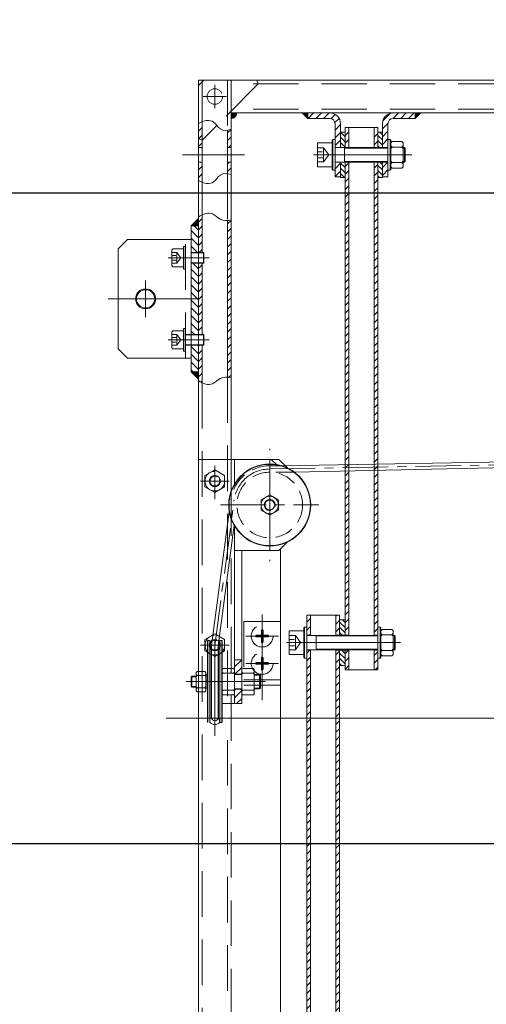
# Model space of a CAD drawing. Header units: centimetres. Extents: x -149939 to 48626, y -46000 to 152985.
# Tile 253 of 256: x 7089 to 7340, y 45243 to 45772. Entities that reach past the tile are written whole.
import ezdxf

# ---------------------------------------------------------------- set-up
doc = ezdxf.new("R2010")
doc.units = ezdxf.units.CM
doc.header["$LTSCALE"] = 50
doc.header["$PDMODE"] = 35
doc.header["$PDSIZE"] = 0.1
for name, pattern in [('CENTER', [2, 1.25, -0.25, 0.25, -0.25]), ('DASHED', [0.75, 0.5, -0.25]), ('Kondygnacja  -0_5$0$HIDDEN', [9.525, 6.35, -3.175]), ('Kondygnacja  -0_5$0$HIDDEN2', [4.7625, 3.175, -1.5875])]:
    doc.linetypes.add(name, pattern=pattern)
doc.layers.get('0').update_dxf_attribs({"color": 8})
doc.layers.get('DEFPOINTS').update_dxf_attribs({"color": 8})
for name, color, linetype, lineweight in [('Kondygnacja  -0_5$0$ARCH_INFO_WYMIARY', 8, 'Continuous', 9), ('kreskowanie', 8, 'Continuous', 13), ('osie', 8, 'CENTER', 13), ('przerwa', 8, 'DASHED', 13), ('RYSUNKOWE_NIEDRUK', 8, 'Continuous', 9), ('SYSTEMY AV', 8, 'Continuous', 13), ('wymiar', 8, 'Continuous', 13)]:
    doc.layers.add(name, color=color, linetype=linetype, lineweight=lineweight)
doc.layers.add('Kondygnacja  -0_5$0$ARCH_KONSTR_POWYŻEJ RZUTU', color=8, linetype='Kondygnacja  -0_5$0$HIDDEN')
doc.layers.add('Kondygnacja  -0_5$0$ARCH_KONSTR_POWYŻEJ RZUTU_IST', color=8, linetype='Kondygnacja  -0_5$0$HIDDEN2')
doc.styles.add('Kondygnacja  -0_5$0$Romans', font='Romans.shx', dxfattribs={"width": 0.7})
doc.dimstyles.new('Kondygnacja  -0_5$0$Wymiary 1-100', dxfattribs={"dimtxt": 12, "dimasz": 10, "dimexe": 5, "dimexo": 0, "dimgap": 4, "dimtad": 1, "dimrnd": 0.5, "dimzin": 12, "dimdsep": 46, "dimtxsty": 'Kondygnacja  -0_5$0$Romans', "dimblk": 'Kondygnacja  -0_5$0$_Oblique', "dimcen": 10, "dimdle": 10, "dimclrt": 55, "dimazin": 0, "dimtfac": 1, "dimtmove": 1, "dimatfit": 3, "dimfxl": 8, "dimfxlon": 1, "dimtolj": 1, "dimtzin": 0, "dimarcsym": 0})
pattern_1 = [(45, (-65982.465, 26636.8553), (-2.12132034, 2.12132034), [])]
pattern_2 = [(135, (-65982.465, 26636.8553), (-1.41421356, -1.41421356), [])]

# ---------------------------------------------------------------- blocks, each defined once
blk = doc.blocks.new('Kondygnacja  -0_5$0$konstrukcja istniejąca -0.5')
at = {"layer": 'Kondygnacja  -0_5$0$ARCH_KONSTR_POWYŻEJ RZUTU_IST', "ltscale": 10}
blk.add_lwpolyline([(12338.004, 9067.895), (13382.004, 9067.895), (13382.004, 9032.895), (12338.004, 9032.895)], dxfattribs=at)
blk = doc.blocks.new('Kondygnacja  -0_5$0$_Oblique')
at = {"color": 0, "linetype": 'ByBlock', "lineweight": -2}
blk.add_line((-0.5, -0.5), (0.5, 0.5), dxfattribs=at)
blk = doc.blocks.new('*D212')
at = {"layer": 'DEFPOINTS', "color": 0}
for p in [(-30586.3, 81900), (-30681.11, 12489.5), (9064, 12489.5)]:
    blk.add_point(p, dxfattribs=at)
at = {"layer": 'Kondygnacja  -0_5$0$ARCH_INFO_WYMIARY', "color": 0, "lineweight": -2}
for p, q in [((-30681.11, 81910), (-30681.11, 12479.5)), ((-30673.11, 81900), (-30686.11, 81900)), ((-30673.11, 12489.5), (-30686.11, 12489.5))]:
    blk.add_line(p, q, dxfattribs=at)
at = {"layer": 'Kondygnacja  -0_5$0$ARCH_INFO_WYMIARY', "color": 0, "linetype": 'ByBlock', "lineweight": -2, "xscale": 10, "yscale": 10, "zscale": 10}
for p, rotation in [((-30681.11, 81900), 90), ((-30681.11, 12489.5), 270)]:
    blk.add_blockref('Kondygnacja  -0_5$0$_Oblique', p, dxfattribs=dict(at, rotation=rotation))
at = {"layer": 'Kondygnacja  -0_5$0$ARCH_INFO_WYMIARY', "color": 55, "insert": (-30691.11, 47194.75), "char_height": 12, "attachment_point": 5, "rotation": 90, "style": 'Kondygnacja  -0_5$0$Romans'}
blk.add_mtext('\\A1;69410.5', dxfattribs=at)
blk = doc.blocks.new('A$C543B0F01')
for p, q in [((-280, -3), (-277, 0)), ((280, -3), (277, 0)), ((-247.12, -2.12), (-269.87, -24.87)), ((-247.12, -2.12), (-248, 0)), ((247.12, -2.12), (248, 0)), ((247.12, -2.12), (269.87, -24.87))]:
    blk.add_line(p, q)
for centre in [(-271, -9), (271, -9)]:
    blk.add_circle(centre, 4.25)
at = {"layer": 'osie'}
for p, q in [((-271, -2.67), (-271, -15.33)), ((271, -2.67), (271, -15.33)), ((-264.67, -9), (-277.33, -9)), ((264.67, -9), (277.33, -9))]:
    blk.add_line(p, q, dxfattribs=at)
blk = doc.blocks.new('A$C6D6C0491')
for p, q in [((-1.28, 8.5), (-1.6, 8.17)), ((-1.6, 8.17), (-1.6, -8.17)), ((-1.28, 8.5), (0, 8.5)), ((-1.28, 8.5), (-1.28, -8.5)), ((0, 8.5), (0, -8.5)), ((-1.6, -8.17), (-1.28, -8.5)), ((-1.28, -8.5), (0, -8.5))]:
    blk.add_line(p, q)
blk = doc.blocks.new('A$C77F42905')
for p, q in [((0, 6.53), (0.7, 7.23)), ((0, -6.53), (0, 6.53)), ((0.7, 7.23), (6.12, 7.23)), ((6.12, 7.23), (6.82, 6.53)), ((6.82, -6.53), (6.82, 6.53)), ((0.7, 4.23), (0, 4.93)), ((0.7, 4.23), (0, 3.53)), ((6.12, 4.23), (0.7, 4.23)), ((6.12, 4.23), (6.82, 4.93)), ((6.12, 4.23), (6.82, 3.53)), ((0, -3.53), (0.7, -4.23)), ((0.7, -4.23), (0, -4.93)), ((6.12, -4.23), (0.7, -4.23)), ((6.12, -4.23), (6.82, -3.53)), ((6.12, -4.23), (6.82, -4.93)), ((0, -6.53), (0.7, -7.23)), ((0.7, -7.23), (6.12, -7.23)), ((6.12, -7.23), (6.82, -6.53))]:
    blk.add_line(p, q)
blk = doc.blocks.new('A$C0C852885')
for p, q in [((-61.3, 6.5), (-61.3, -6.5)), ((-61.3, 6.5), (-53.17, 6.5)), ((-53.17, 6.5), (-53.17, -6.5)), ((-51.57, 4), (-12.57, 4)), ((-46.41, 4), (-46.41, -4)), ((-4.15, 4), (-3.5, 4)), ((-3.5, 4), (-3.17, 3.67)), ((-3.5, 4), (-3.5, -4)), ((-3.17, 3.67), (-3.17, -3.67)), ((-51.57, -4), (-12.57, -4)), ((-4.15, -4), (-3.5, -4)), ((-3.17, -3.67), (-3.5, -4)), ((-61.3, -6.5), (-53.17, -6.5))]:
    blk.add_line(p, q)
at = {"layer": 'przerwa'}
for p, q in [((-61.3, 3.86), (-57.85, 3.86)), ((-61.3, 1.71), (-58.49, 1.71)), ((-57.85, 3.86), (-55.01, 0)), ((-57.85, 3.86), (-57.85, -3.86)), ((-57.85, -3.86), (-55.01, 0)), ((-61.3, -1.71), (-58.33, -1.71)), ((-61.3, -3.86), (-57.85, -3.86))]:
    blk.add_line(p, q, dxfattribs=at)
at = {"layer": 'wymiar'}
for p, q in [((-46.41, 3.67), (-12.57, 3.67)), ((-4.15, 3.67), (-3.17, 3.67)), ((-46.41, -3.67), (-12.57, -3.67)), ((-4.15, -3.67), (-3.17, -3.67))]:
    blk.add_line(p, q, dxfattribs=at)
for name, p in [('A$C6D6C0491', (-51.57, 0)), ('A$C77F42905', (-10.97, 0))]:
    blk.add_blockref(name, p)
at = {"xscale": -1}
blk.add_blockref('A$C6D6C0491', (-12.57, 0), dxfattribs=at)
blk = doc.blocks.new('A$C5BD82F8C')
for p, q in [((-9.72, 6.5), (-9.72, -6.5)), ((-9.72, 6.5), (-1.6, 6.5)), ((-1.6, 6.5), (-1.6, -6.5)), ((0, 4), (29, 4)), ((5.16, 4), (5.16, -4)), ((37.42, 4), (38.08, 4)), ((38.08, 4), (38.4, 3.67)), ((38.08, 4), (38.08, -4)), ((38.4, 3.67), (38.4, -3.67)), ((0, -4), (29, -4)), ((37.42, -4), (38.08, -4)), ((38.4, -3.67), (38.08, -4)), ((-9.72, -6.5), (-1.6, -6.5))]:
    blk.add_line(p, q)
at = {"layer": 'przerwa'}
for p, q in [((-9.72, 3.86), (-6.28, 3.86)), ((-9.72, 1.71), (-6.92, 1.71)), ((-6.28, 3.86), (-3.44, 0)), ((-6.28, 3.86), (-6.28, -3.86)), ((-6.28, -3.86), (-3.44, 0)), ((-9.72, -1.71), (-6.76, -1.71)), ((-9.72, -3.86), (-6.28, -3.86))]:
    blk.add_line(p, q, dxfattribs=at)
at = {"layer": 'wymiar'}
for p, q in [((5.16, 3.67), (29, 3.67)), ((37.42, 3.67), (38.4, 3.67)), ((5.16, -3.67), (29, -3.67)), ((37.42, -3.67), (38.4, -3.67))]:
    blk.add_line(p, q, dxfattribs=at)
for name, p in [('A$C6D6C0491', (0, 0)), ('A$C77F42905', (30.6, 0))]:
    blk.add_blockref(name, p)
at = {"xscale": -1}
blk.add_blockref('A$C6D6C0491', (29, 0), dxfattribs=at)
blk = doc.blocks.new('A$C45FE2F59')
h = blk.add_hatch()
h.set_pattern_fill('_USER', color=256, scale=0.1, angle=45, style=0, pattern_type=0)
h.set_pattern_definition([(45, (-67949.22685, 26153.96624), (-0.07071067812, 0.07071067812), [])])
h.paths.add_polyline_path([(-262, 682), (-262, 679, 0.414214), (-259, 682)])
h = blk.add_hatch()
h.set_pattern_fill('_USER', color=256, scale=0.1, angle=45, style=0, pattern_type=0)
h.set_pattern_definition([(45, (-70792.72069, 25632.46992), (-0.07071067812, 0.07071067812), [])])
h.paths.add_polyline_path([(-220, 682), (-223, 682), (-220, 679)])
h = blk.add_hatch()
h.set_pattern_fill('_USER', color=256, scale=0.1, angle=45, style=0, pattern_type=0)
h.set_pattern_definition([(135, (70411.72069, 25632.46992), (0.07071067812, 0.07071067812), [])])
h.paths.add_polyline_path([(-161, 682), (-158, 682), (-161, 679)])
h = blk.add_hatch()
h.set_pattern_fill('_USER', color=256, scale=0.1, angle=45, style=0, pattern_type=0)
h.set_pattern_definition([(135, (67949.22685, 26153.96624), (0.07071067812, 0.07071067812), [])])
h.paths.add_polyline_path([(-280, 624), (-280, 620), (-284, 620)])
h = blk.add_hatch()
h.set_pattern_fill('_USER', color=256, scale=0.1, angle=45, style=0, pattern_type=0)
h.set_pattern_definition([(225, (67949.22685, -24993.96624), (0.07071067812, -0.07071067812), [])])
h.paths.add_polyline_path([(-280, 536), (-280, 540), (-284, 540)])
at = {"layer": 'kreskowanie'}
h = blk.add_hatch(dxfattribs=at)
h.set_pattern_fill('_USER', color=256, scale=3, angle=225, style=0, pattern_type=0)
h.set_pattern_definition([(225, (66996.0865, -24031.6106), (2.12132034, -2.12132034), [])])
h.paths.add_polyline_path([(-205, 647), (-202, 647), (-202, 654.9), (-205, 654.9)])
h.paths.add_polyline_path([(-202, 676, 0.414214), (-208, 682), (-220, 682), (-220, 679), (-208, 679, -0.414214), (-205, 676), (-205, 663.1), (-202, 663.1)])
h = blk.add_hatch(dxfattribs=at)
h.set_pattern_fill('_USER', color=256, scale=3, angle=45, style=0, pattern_type=0)
h.set_pattern_definition(pattern_1)
h.paths.add_polyline_path([(-176, 654.9), (-179, 654.9), (-179, 647), (-176, 647)])
h.paths.add_polyline_path([(-179, 663.1), (-176, 663.1), (-176, 676, -0.414214), (-173, 679), (-161, 679), (-161, 682), (-173, 682, 0.414214), (-179, 676)])
h = blk.add_hatch(dxfattribs=at)
h.set_pattern_fill('_USER', color=256, scale=3, angle=45, style=0, pattern_type=0)
h.set_pattern_definition([(45, (-66539.752, 26153.9662), (-2.12132034, 2.12132034), [])])
edge = h.paths.add_edge_path()
edge.add_spline(control_points=[(-262, 672.99), (-262.69, 672.75), (-263.35, 672.57), (-264, 672.46)], knot_values=[5.688482, 5.688482, 5.688482, 5.688482, 7.714268, 7.714268, 7.714268, 7.714268], degree=3, periodic=0)
edge.add_line((-264, 672.46), (-264, 663.1))
edge.add_line((-264, 663.1), (-262, 663.1))
edge.add_line((-262, 663.1), (-262, 672.99))
edge = h.paths.add_edge_path()
edge.add_spline(control_points=[(-278, 677.13), (-278.65, 676.89), (-279.32, 676.59), (-280, 676.26)], knot_values=[24.6001, 24.6001, 24.6001, 24.6001, 26.538829, 26.538829, 26.538829, 26.538829], degree=3, periodic=0)
edge.add_line((-280, 676.26), (-280, 663.1))
edge.add_line((-280, 663.1), (-278, 663.1))
edge.add_line((-278, 663.1), (-278, 677.13))
edge = h.paths.add_edge_path()
edge.add_line((-278, 654.9), (-280, 654.9))
edge.add_line((-280, 654.9), (-280, 644.85))
edge.add_spline(control_points=[(-280, 644.85), (-279.32, 644.51), (-278.65, 644.22), (-278, 643.97)], knot_values=[24.6001, 24.6001, 24.6001, 24.6001, 26.538829, 26.538829, 26.538829, 26.538829], degree=3, periodic=0)
edge.add_line((-278, 643.97), (-278, 654.9))
edge = h.paths.add_edge_path()
edge.add_line((-262, 654.9), (-264, 654.9))
edge.add_line((-264, 654.9), (-264, 648.64))
edge.add_spline(control_points=[(-264, 648.64), (-263.35, 648.54), (-262.69, 648.36), (-262, 648.12)], knot_values=[5.688482, 5.688482, 5.688482, 5.688482, 7.714268, 7.714268, 7.714268, 7.714268], degree=3, periodic=0)
edge.add_line((-262, 648.12), (-262, 654.9))
h = blk.add_hatch(dxfattribs=at)
h.set_pattern_fill('_USER', color=256, scale=3, angle=45, style=0, pattern_type=0)
h.set_pattern_definition(pattern_1)
h.paths.add_polyline_path([(-202.5, 117.5), (-204.5, 117.5), (-204.5, 108.6), (-202.5, 108.6)])
h.paths.add_polyline_path([(-218.5, 117.5), (-220.5, 117.5), (-220.5, 108.6), (-218.5, 108.6)])
h.paths.add_polyline_path([(-202.5, 350), (-204.5, 350), (-204.5, 129.7), (-202.5, 129.7), (-202.5, 134.6)])
h.paths.add_polyline_path([(-218.5, 350), (-220.5, 350), (-220.5, 134.6), (-220.5, 129.7), (-218.5, 129.7)])
h.paths.add_polyline_path([(-202.5, 387.3), (-204.5, 387.3), (-204.5, 350), (-202.5, 350)])
h.paths.add_polyline_path([(-218.5, 387.3), (-220.5, 387.3), (-220.5, 350), (-218.5, 350)])
h.paths.add_polyline_path([(-202.5, 403.9), (-202.5, 406.4), (-204.5, 406.4), (-204.5, 395.5), (-202.5, 395.5)])
h.paths.add_polyline_path([(-218.5, 406.4), (-220.5, 406.4), (-220.5, 395.5), (-218.5, 395.5)])
h.paths.add_polyline_path([(-181.5, 387.3), (-183.5, 387.3), (-183.5, 376.4), (-181.5, 376.4)])
h.paths.add_polyline_path([(-197.5, 387.3), (-199.5, 387.3), (-199.5, 376.4), (-197.5, 376.4)])
h.paths.add_polyline_path([(-181.5, 654.9), (-183.5, 654.9), (-183.5, 395.5), (-181.5, 395.5)])
h.paths.add_polyline_path([(-197.5, 654.9), (-199.5, 654.9), (-199.5, 395.5), (-197.5, 395.5)])
h.paths.add_polyline_path([(-181.5, 672), (-183.5, 672), (-183.5, 663.1), (-181.5, 663.1)])
h.paths.add_polyline_path([(-197.5, 672), (-199.5, 672), (-199.5, 663.1), (-197.5, 663.1)])
h = blk.add_hatch(dxfattribs=at)
h.set_pattern_fill('_USER', color=256, scale=2, angle=135, style=0, pattern_type=0)
h.set_pattern_definition(pattern_2)
h.paths.add_polyline_path([(-199.5, 670), (-199.5, 671.5), (-202, 671.5), (-202, 663.1), (-199.5, 663.1)])
h = blk.add_hatch(dxfattribs=at)
h.set_pattern_fill('_USER', color=256, scale=2, angle=45, style=0, pattern_type=0)
h.set_pattern_definition([(135, (66539.7521, 25205.522), (1.41421356, 1.41421356), [])])
h.paths.add_polyline_path([(-181.5, 670), (-181.5, 671.5), (-179, 671.5), (-179, 663.1), (-181.5, 663.1)])
h = blk.add_hatch(dxfattribs=at)
h.set_pattern_fill('_USER', color=256, scale=2, angle=135, style=0, pattern_type=0)
h.set_pattern_definition(pattern_2)
h.paths.add_polyline_path([(-199.5, 653.5), (-199.5, 655), (-202, 655), (-202, 646.6), (-199.5, 646.6)])
h = blk.add_hatch(dxfattribs=at)
h.set_pattern_fill('_USER', color=256, scale=2, angle=45, style=0, pattern_type=0)
h.set_pattern_definition([(135, (66539.7521, 25189.022), (1.41421356, 1.41421356), [])])
h.paths.add_polyline_path([(-181.5, 653.5), (-181.5, 655), (-179, 655), (-179, 646.6), (-181.5, 646.6)])
h = blk.add_hatch(dxfattribs=at)
h.set_pattern_fill('_USER', color=256, scale=3, angle=45, style=0, pattern_type=0)
h.set_pattern_definition([(45, (-67949.227, 26153.9662), (-2.12132034, 2.12132034), [])])
edge = h.paths.add_edge_path()
edge.add_spline(control_points=[(-278, 626.04), (-278.66, 625.73), (-279.33, 625.36), (-280, 624.95)], knot_values=[3.563237, 3.563237, 3.563237, 3.563237, 5.623103, 5.623103, 5.623103, 5.623103], degree=3, periodic=0)
edge.add_line((-280, 624.95), (-280, 605.5))
edge.add_line((-280, 605.5), (-278, 605.5))
edge.add_line((-278, 605.5), (-278, 626.04))
h.paths.add_polyline_path([(-280, 560.5), (-278, 560.5), (-278, 599.5), (-280, 599.5)])
edge = h.paths.add_edge_path()
edge.add_line((-278, 554.5), (-280, 554.5))
edge.add_line((-280, 554.5), (-280, 535.05))
edge.add_spline(control_points=[(-280, 535.05), (-279.33, 534.64), (-278.66, 534.27), (-278, 533.96)], knot_values=[3.563237, 3.563237, 3.563237, 3.563237, 5.623103, 5.623103, 5.623103, 5.623103], degree=3, periodic=0)
edge.add_line((-278, 533.96), (-278, 554.5))
edge = h.paths.add_edge_path()
edge.add_spline(control_points=[(-262, 623.35), (-262.68, 623.16), (-263.35, 623.02), (-264, 622.95)], knot_values=[21.480294, 21.480294, 21.480294, 21.480294, 23.511433, 23.511433, 23.511433, 23.511433], degree=3, periodic=0)
edge.add_line((-264, 622.95), (-264, 537.05))
edge.add_spline(control_points=[(-264, 537.05), (-263.35, 536.98), (-262.68, 536.84), (-262, 536.65)], knot_values=[21.480294, 21.480294, 21.480294, 21.480294, 23.511433, 23.511433, 23.511433, 23.511433], degree=3, periodic=0)
edge.add_line((-262, 536.65), (-262, 623.35))
h = blk.add_hatch(dxfattribs=at)
h.set_pattern_fill('_USER', color=256, scale=3, angle=135, style=0, pattern_type=0)
h.set_pattern_definition([(135, (-67949.227, 26153.9662), (-2.12132034, -2.12132034), [])])
h.paths.add_polyline_path([(-284, 605.5), (-280, 605.5), (-280, 620), (-284, 620)])
h.paths.add_polyline_path([(-280, 599.5), (-284, 599.5), (-284, 560.5), (-280, 560.5)])
h.paths.add_polyline_path([(-280, 554.5), (-284, 554.5), (-284, 540), (-280, 540)])
h = blk.add_hatch(dxfattribs=at)
h.set_pattern_fill('_USER', color=256, scale=2, angle=45, style=0, pattern_type=0)
h.set_pattern_definition([(315, (-69820.5025, -24182.243), (-1.41421356, -1.41421356), [])])
h.paths.add_polyline_path([(-202.5, 387.3), (-199.5, 387.3), (-199.5, 378.9), (-202.5, 378.9)])
h.paths.add_polyline_path([(-199.5, 395.5), (-202.5, 395.5), (-202.5, 403.9), (-199.5, 403.9)])
h = blk.add_hatch(dxfattribs=at)
h.set_pattern_fill('_USER', color=256, scale=3, angle=225, style=0, pattern_type=0)
h.set_pattern_definition([(45, (-63556.9592, 26756.8047), (-2.12132034, 2.12132034), [])])
h.paths.add_polyline_path([(-256.18, 365.35), (-256.68, 365.85), (-259.68, 365.85), (-260.18, 365.36), (-260.18, 358), (-256.18, 358)])
h.paths.add_polyline_path([(-256.18, 382), (-260.18, 382), (-260.18, 374.64), (-259.68, 374.15), (-256.68, 374.15), (-256.18, 374.65)])
for p, q in [((0, 700), (-280, 700)), ((0, 700), (-280, 700)), ((-280, 700), (-280, 605.5)), ((-262, 700), (-262, 470)), ((0, 682), (-262, 682)), ((-220, 679), (-223, 682)), ((-220, 682), (-220, 679)), ((-161, 682), (-161, 679)), ((-161, 679), (-158, 682)), ((-278, 677.13), (-278, 643.97)), ((-208, 679), (-220, 679)), ((-205, 647), (-205, 676)), ((-202, 663), (-202, 676)), ((-179, 663), (-179, 676)), ((-176, 647), (-176, 676)), ((-173, 679), (-161, 679)), ((-264, 672.46), (-264, 648.64)), ((-202, 671.5), (-199.5, 671.5)), ((-199.5, 674), (-181.5, 674)), ((-199.5, 674), (-199.5, 663)), ((-197.5, 663), (-197.5, 674)), ((-183.5, 663), (-183.5, 674)), ((-181.5, 674), (-181.5, 663)), ((-179, 671.5), (-181.5, 671.5)), ((-280, 663.1), (-278, 663.1)), ((-264, 663.1), (-262, 663.1)), ((-202, 663.1), (-205, 663.1)), ((-205, 663), (-205, 655)), ((-199.5, 663.1), (-197.5, 663.1)), ((-181.5, 663.1), (-183.5, 663.1)), ((-179, 663.1), (-176, 663.1)), ((-176, 663), (-176, 655)), ((-280, 654.9), (-278, 654.9)), ((-264, 654.9), (-262, 654.9)), ((-202, 654.9), (-205, 654.9)), ((-202, 647), (-202, 655)), ((-199.5, 655), (-199.5, 395.4)), ((-197.5, 654.9), (-199.5, 654.9)), ((-197.5, 395.4), (-197.5, 655)), ((-183.5, 395.4), (-183.5, 655)), ((-183.5, 654.9), (-181.5, 654.9)), ((-181.5, 655), (-181.5, 391.4)), ((-179, 647), (-179, 655)), ((-179, 654.9), (-176, 654.9)), ((-202, 647), (-205, 647)), ((-202, 646.5), (-202, 647)), ((-202, 646.5), (-199.5, 646.5)), ((-179, 646.5), (-181.5, 646.5)), ((-179, 647), (-176, 647)), ((-179, 646.5), (-179, 647)), ((-284, 620), (-280, 624)), ((-278, 626.04), (-278, 605.5)), ((-264, 537.05), (-264, 622.95)), ((-280, 620), (-284, 620)), ((-284, 620), (-284, 540)), ((-324, 607.5), (-319, 612.5)), ((-324, 607.5), (-319, 612.5)), ((-284, 612.5), (-319, 612.5)), ((-284, 612.5), (-319, 612.5)), ((-284, 547.5), (-284, 612.5)), ((-324, 552.5), (-324, 607.5)), ((-324, 552.5), (-324, 607.5)), ((-277, 605.2), (-277.3, 605.5)), ((-277.3, 605.5), (-277.3, 599.5)), ((-277, 605.2), (-277, 599.8)), ((-277, 599.8), (-277.3, 599.5)), ((-280, 599.5), (-280, 560.5)), ((-278, 599.5), (-278, 560.5)), ((-277, 560.2), (-277.3, 560.5)), ((-277.3, 554.5), (-277.3, 560.5)), ((-277, 554.8), (-277, 560.2)), ((-324, 552.5), (-319, 547.5)), ((-324, 552.5), (-319, 547.5)), ((-280, 554.5), (-280, 350)), ((-278, 554.5), (-278, 533.96)), ((-277, 554.8), (-277.3, 554.5)), ((-284, 547.5), (-319, 547.5)), ((-284, 547.5), (-319, 547.5)), ((-280, 540), (-284, 540)), ((-284, 540), (-280, 536)), ((-255.31, 491.91), (-280, 491.91)), ((-280, 491.91), (-235.85, 491.91)), ((-255.31, 491.91), (-240, 491.91)), ((-240, 491.91), (-237.2, 489.11)), ((-231.15, 487.21), (-235.85, 491.91)), ((-272.75, 389.86), (-263.04, 463.16)), ((-269.25, 389.63), (-260.47, 455.89)), ((-260.18, 358), (-260.18, 455.38)), ((-235.85, 441.91), (-231.15, 446.61)), ((-260.18, 441.91), (-235.85, 441.91)), ((-256.18, 358), (-256.18, 441.91)), ((-235, 442.76), (-235, 132.6)), ((-202.5, 406.4), (-220.5, 406.4)), ((-220.5, 406.4), (-220.5, 395.4)), ((-218.5, 395.4), (-218.5, 406.4)), ((-204.5, 395.4), (-204.5, 406.4)), ((-202.5, 403.9), (-202.5, 406.4)), ((-202.5, 403.9), (-199.5, 403.9)), ((-202.5, 403.9), (-202.5, 395.4)), ((-199.5, 403.9), (-199.5, 395.4)), ((-220.5, 395.5), (-218.5, 395.5)), ((-220.5, 387.4), (-220.5, 395.4)), ((-204.5, 395.5), (-202.5, 395.5)), ((-202.5, 395.5), (-199.5, 395.5)), ((-199.5, 395.5), (-197.5, 395.5)), ((-181.5, 395.5), (-183.5, 395.5)), ((-181.5, 387.4), (-181.5, 395.4)), ((-275, 392.3), (-274.8, 392.5)), ((-275, 392.3), (-275, 370)), ((-274.8, 392.5), (-273.74, 392.5)), ((-274.8, 347.5), (-274.8, 392.5)), ((-272.93, 389.48), (-273.74, 392.5)), ((-273.74, 347.5), (-273.74, 392.5)), ((-272.93, 389.48), (-272.93, 350.52)), ((-272.75, 389.86), (-272.75, 350.25)), ((-269.25, 389.63), (-269.25, 350.25)), ((-269.07, 389.48), (-268.26, 392.5)), ((-269.07, 389.48), (-269.07, 350.52)), ((-268.26, 392.5), (-267.2, 392.5)), ((-268.26, 347.5), (-268.26, 392.5)), ((-267.2, 392.5), (-267, 392.3)), ((-267.2, 347.5), (-267.2, 392.5)), ((-267, 392.3), (-267, 347.7)), ((-181.5, 376.4), (-181.5, 391.4)), ((-220.5, 134.6), (-220.5, 387.4)), ((-220.5, 387.3), (-218.5, 387.3)), ((-218.5, 387.4), (-218.5, 129.6)), ((-204.5, 387.4), (-204.5, 129.6)), ((-204.5, 387.3), (-202.5, 387.3)), ((-202.5, 134.6), (-202.5, 387.4)), ((-202.5, 378.9), (-202.5, 387.4)), ((-202.5, 387.3), (-199.5, 387.3)), ((-199.5, 376.4), (-199.5, 387.4)), ((-199.5, 378.9), (-199.5, 387.3)), ((-199.5, 387.3), (-197.5, 387.3)), ((-197.5, 387.4), (-197.5, 376.4)), ((-183.5, 387.4), (-183.5, 376.4)), ((-181.5, 387.3), (-183.5, 387.3)), ((-256.18, 382), (-260.18, 382)), ((-202.5, 378.9), (-199.5, 378.9)), ((-284, 372.7), (-283.7, 373)), ((-284, 372.7), (-284, 367.3)), ((-281.21, 373), (-283.7, 373)), ((-283.7, 373), (-283.7, 367)), ((-281.21, 375.02), (-280.71, 375.52)), ((-281.21, 375.02), (-281.21, 364.98)), ((-281.21, 373.92), (-280.71, 373.42)), ((-281.21, 372.92), (-280.71, 373.42)), ((-280.71, 375.52), (-276.5, 375.52)), ((-276.5, 373.42), (-280.71, 373.42)), ((-276.5, 375.52), (-276, 375.02)), ((-276.5, 373.42), (-276, 373.92)), ((-276.5, 373.42), (-276, 372.92)), ((-276, 375.02), (-276, 364.98)), ((-276, 373.7), (-275.7, 374)), ((-275, 374), (-275.7, 374)), ((-275.7, 366), (-275.7, 374)), ((-266.5, 377.24), (-267, 376.74)), ((-266.5, 374.74), (-267, 375.25)), ((-266.5, 374.74), (-267, 374.24)), ((-266.5, 377.24), (-260.68, 377.24)), ((-260.68, 374.74), (-266.5, 374.74)), ((-260.68, 377.24), (-260.18, 376.74)), ((-260.68, 374.74), (-260.18, 375.25)), ((-260.68, 374.74), (-260.18, 374.24)), ((-260.18, 374.65), (-259.68, 374.15)), ((-256.18, 374), (-260.18, 374)), ((-259.68, 374.15), (-256.68, 374.15)), ((-259.68, 374.15), (-259.68, 374)), ((-256.18, 374.65), (-256.68, 374.15)), ((-256.68, 374.15), (-256.68, 374)), ((-255.68, 374.74), (-256.18, 375.25)), ((-255.68, 374.74), (-256.18, 374.24)), ((-255.68, 377.24), (-249.86, 377.24)), ((-249.86, 374.74), (-255.68, 374.74)), ((-249.86, 377.24), (-249.36, 376.74)), ((-249.86, 374.74), (-249.36, 375.25)), ((-249.86, 374.74), (-249.36, 374.24)), ((-249.36, 363.26), (-249.36, 376.74)), ((-246.4, 374), (-249.36, 374)), ((-246.4, 374), (-246.4, 366)), ((-246, 373.6), (-246.4, 374)), ((-246, 373.6), (-246, 366.4)), ((-181.5, 376.4), (-199.5, 376.4)), ((-284, 367.3), (-283.7, 367)), ((-275, 370), (-275, 347.7)), ((-281.21, 367), (-283.7, 367)), ((-281.21, 367.08), (-280.71, 366.58)), ((-281.21, 366.08), (-280.71, 366.58)), ((-281.21, 364.98), (-280.71, 364.48)), ((-276.5, 366.58), (-280.71, 366.58)), ((-280.71, 364.48), (-276.5, 364.48)), ((-276.5, 366.58), (-276, 367.08)), ((-276.5, 366.58), (-276, 366.08)), ((-276.5, 364.48), (-276, 364.98)), ((-275.7, 366), (-276, 366.3)), ((-266.5, 365.27), (-267, 365.78)), ((-266.5, 365.27), (-267, 364.77)), ((-266.51, 362.78), (-267, 363.26)), ((-266.51, 362.78), (-260.66, 362.78)), ((-260.68, 365.27), (-266.5, 365.27)), ((-260.68, 365.27), (-260.18, 365.78)), ((-260.68, 365.27), (-260.18, 364.77)), ((-260.66, 362.78), (-260.18, 363.26)), ((-256.18, 366), (-260.18, 366)), ((-260.18, 365.35), (-259.68, 365.85)), ((-259.68, 365.85), (-259.68, 366)), ((-259.68, 365.85), (-256.68, 365.85)), ((-256.68, 365.85), (-256.68, 366)), ((-256.18, 365.35), (-256.68, 365.85)), ((-255.68, 365.27), (-256.18, 365.78)), ((-255.68, 365.27), (-256.18, 364.77)), ((-255.69, 362.78), (-256.18, 363.26)), ((-255.69, 362.78), (-249.84, 362.78)), ((-249.86, 365.27), (-255.68, 365.27)), ((-249.86, 365.27), (-249.36, 365.78)), ((-249.86, 365.27), (-249.36, 364.77)), ((-249.84, 362.78), (-249.36, 363.26)), ((-246.4, 366), (-249.36, 366)), ((-246, 366.4), (-246.4, 366)), ((-260.18, 358), (-267, 358)), ((-256.18, 358), (-260.18, 358)), ((-280, 145.5), (-280, 350)), ((-269.07, 350.52), (-268.26, 347.5)), ((-268.26, 347.5), (-267.2, 347.5))]:
    blk.add_line(p, q)
at = {"ltscale": 0.5}
for p, q in [((-284, 605.5), (-277.3, 605.5)), ((-284, 599.5), (-277.3, 599.5)), ((-287, 560.5), (-277.3, 560.5)), ((-287, 554.5), (-277.3, 554.5))]:
    blk.add_line(p, q, dxfattribs=at)
at = {"ltscale": 0.4}
for p, q in [((-260.18, 478.44), (-260.18, 491.91)), ((-234.37, 488.45), (-34.13, 491.77)), ((-227.48, 485), (-33.92, 489.08))]:
    blk.add_line(p, q, dxfattribs=at)
for points in [[(-280, 700), (280, 700), (280, 0), (-280, 0)], [(-240.85, 461.38), (-245.64, 464.15), (-245.64, 469.67), (-240.85, 472.43), (-236.07, 469.67), (-236.07, 464.15)]]:
    blk.add_lwpolyline(points, close=True)
for centre, radius in [((-309, 580), 5.5), ((-309, 580), 5.5), ((-309, 580), 5), ((-309, 580), 5), ((-240.85, 466.91), 22.5), ((-240.85, 466.91), 22.3), ((-240.85, 466.91), 4.78), ((-240.85, 466.91), 2.7)]:
    blk.add_circle(centre, radius)
for centre, radius, start, end in [((-262, 682), 3, 270, 0), ((-208, 676), 6, 0, 90), ((-173, 676), 6, 90, 180), ((-208, 676), 3, 0, 90), ((-173, 676), 3, 90, 180), ((-271, 390), 2, 195, 208.955), ((-271, 390), 2, 331.045, 345), ((-271, 350.25), 1.75, 180, 0)]:
    blk.add_arc(centre, radius, start, end)
blk.add_arc((-271, 350), 3.5, 220.1554, 319.8446, dxfattribs=at)
at = {"layer": 'osie'}
for p, q in [((-288.7, 659), (-254.67, 659)), ((-162.9, 659), (-216.83, 659)), ((-309, 580), (-309, 590)), ((-309, 580), (-309, 590)), ((-280, 580), (-329.56, 580)), ((-280, 580), (-329.56, 580)), ((-309, 580), (-309, 570)), ((-309, 580), (-309, 570)), ((-271, 488.44), (-271, 470.05)), ((-263.16, 480), (-278.84, 480)), ((-245, 395), (-245, 406.84)), ((-245, 395), (-254, 395)), ((-245, 395), (-236, 395)), ((-245, 395), (-245, 386)), ((-263.16, 390), (-278.84, 390)), ((-271, 340.34), (-271, 393.18)), ((-245, 380), (-245, 389)), ((-169.13, 391.4), (-232.03, 391.4)), ((-245, 380), (-254, 380)), ((-245, 380), (-236, 380)), ((-245, 380), (-245, 359.93)), ((-243.23, 370), (-286.65, 370)), ((-243.23, 370), (-286.65, 370)), ((-243.23, 370), (-286.65, 370)), ((-243.23, 370), (-286.65, 370))]:
    blk.add_line(p, q, dxfattribs=at)
at = {"layer": 'osie', "ltscale": 0.5}
for p, q in [((-296.61, 602.5), (-274.03, 602.5)), ((-296.61, 557.5), (-274.03, 557.5))]:
    blk.add_line(p, q, dxfattribs=at)
at = {"layer": 'osie', "ltscale": 0.4}
for p, q in [((-240.85, 466.91), (-240.85, 497.8)), ((-240.85, 486.66), (-35.5, 490.3)), ((-271, 389.75), (-260.43, 469.5)), ((-267.82, 466.91), (-213.89, 466.91)), ((-240.85, 466.91), (-240.85, 436.01)), ((-271, 344.5), (-271, 355.5))]:
    blk.add_line(p, q, dxfattribs=at)
at = {"layer": 'osie', "ltscale": 7}
blk.add_line((0, 350), (-297.65, 350), dxfattribs=at)
at = {"layer": 'osie', "ltscale": 0.4}
blk.add_arc((-240.85, 466.91), 19.75, 90, 172.4528, dxfattribs=at)
at = {"layer": 'przerwa'}
for p, q in [((-278, 700), (-278, 677.13)), ((-264, 700), (-264, 672.46)), ((0, 698), (-262, 698)), ((0, 684), (-262, 684)), ((-269.87, 675.13), (-277.88, 667.12)), ((-280, 668), (-277.88, 667.12)), ((-264, 648.64), (-264, 622.95)), ((-278, 643.97), (-278, 626.04)), ((-287, 547.5), (-287, 612.5)), ((-294.56, 606.5), (-294.56, 598.5)), ((-294.56, 605.47), (-291.91, 605.47)), ((-293.56, 607.5), (-288.31, 607.5)), ((-291.91, 605.47), (-289.73, 602.5)), ((-291.91, 605.47), (-291.91, 599.53)), ((-287.99, 608.75), (-288.24, 608.5)), ((-288.24, 608.5), (-288.24, 596.5)), ((-287.99, 608.75), (-287, 608.75)), ((-287.99, 608.75), (-287.99, 596.25)), ((-294.56, 603.82), (-292.4, 603.82)), ((-294.56, 601.18), (-292.28, 601.18)), ((-291.91, 599.53), (-289.73, 602.5)), ((-294.56, 599.53), (-291.91, 599.53)), ((-293.56, 597.5), (-288.31, 597.5)), ((-288.24, 596.5), (-287.99, 596.25)), ((-287.99, 596.25), (-287, 596.25)), ((-293.56, 562.5), (-288.31, 562.5)), ((-288.24, 563.5), (-287.99, 563.75)), ((-288.24, 551.5), (-288.24, 563.5)), ((-287.99, 563.75), (-287, 563.75)), ((-287.99, 551.25), (-287.99, 563.75)), ((-294.56, 553.5), (-294.56, 561.5)), ((-294.56, 560.47), (-291.91, 560.47)), ((-294.56, 558.82), (-292.28, 558.82)), ((-291.91, 560.47), (-289.73, 557.5)), ((-291.91, 554.53), (-291.91, 560.47)), ((-291.91, 554.53), (-289.73, 557.5)), ((-294.56, 556.18), (-292.4, 556.18)), ((-294.56, 554.53), (-291.91, 554.53)), ((-293.56, 552.5), (-288.31, 552.5)), ((-287.99, 551.25), (-288.24, 551.5)), ((-287.99, 551.25), (-287, 551.25)), ((-264, 537.05), (-264, 350)), ((-278, 533.96), (-278, 350)), ((-262, 0), (-262, 470)), ((-255, 403), (-235, 403)), ((-255, 403), (-255, 368)), ((-245.45, 395.45), (-248.11, 395.45)), ((-245.45, 394.55), (-248.11, 394.55)), ((-245.45, 395.45), (-245.45, 398.11)), ((-245.45, 394.55), (-245.45, 391.89)), ((-244.55, 395.45), (-244.55, 398.11)), ((-244.55, 395.45), (-241.89, 395.45)), ((-244.55, 394.55), (-241.89, 394.55)), ((-244.55, 394.55), (-244.55, 391.89)), ((-245.45, 380.45), (-248.11, 380.45)), ((-245.45, 379.55), (-248.11, 379.55)), ((-245.45, 380.45), (-245.45, 383.11)), ((-245.45, 379.55), (-245.45, 376.89)), ((-244.55, 380.45), (-244.55, 383.11)), ((-244.55, 380.45), (-241.89, 380.45)), ((-244.55, 379.55), (-241.89, 379.55)), ((-244.55, 379.55), (-244.55, 376.89)), ((-255, 371), (-235, 371)), ((-255, 368), (-235, 368)), ((-278, 166.04), (-278, 350)), ((-264, 162.95), (-264, 350))]:
    blk.add_line(p, q, dxfattribs=at)
at = {"layer": 'przerwa', "ltscale": 0.4}
for p, q in [((-234.37, 488.45), (-240.86, 488.41)), ((-227.48, 485), (-240.98, 484.91))]:
    blk.add_line(p, q, dxfattribs=at)
at = {"layer": 'przerwa'}
for points in [[(-271, 486.23), (-276.4, 483.11), (-276.4, 476.88), (-271, 473.77), (-265.6, 476.88), (-265.6, 483.11)], [(-271, 396.23), (-276.4, 393.12), (-276.4, 386.88), (-271, 383.77), (-265.6, 386.88), (-265.6, 393.12)]]:
    blk.add_lwpolyline(points, close=True, dxfattribs=at)
for centre, radius in [((-271, 480), 5.4), ((-271, 480), 3), ((-245, 395), 6), ((-271, 390), 5.4), ((-271, 390), 3), ((-245, 380), 6)]:
    blk.add_circle(centre, radius, dxfattribs=at)
at = {"layer": 'przerwa', "ltscale": 0.4}
blk.add_circle((-240.85, 466.91), 18, dxfattribs=at)
at = {"layer": 'przerwa'}
for centre, radius, start, end in [((-293.56, 606.5), 1, 90, 180), ((-293.56, 598.5), 1, 180, 270), ((-293.56, 561.5), 1, 90, 180), ((-293.56, 553.5), 1, 180, 270), ((-271, 480), 2.7, 69.6481, 19.7655), ((-248.11, 395), 0.45, 90, 270), ((-245, 398.11), 0.45, 0, 180), ((-241.89, 395), 0.45, 270, 90), ((-271, 390), 2.7, 69.6481, 19.7655), ((-245, 391.89), 0.45, 180, 0), ((-245, 383.11), 0.45, 0, 180), ((-248.11, 380), 0.45, 90, 270), ((-241.89, 380), 0.45, 270, 90), ((-245, 376.89), 0.45, 180, 0)]:
    blk.add_arc(centre, radius, start, end, dxfattribs=at)
at = {"layer": 'przerwa', "ltscale": 0.4}
blk.add_arc((-240.85, 466.91), 21.5, 90.0163, 172.4528, dxfattribs=at)
at = {"layer": 'wymiar', "ltscale": 0.5}
for p, q in [((-284, 605.2), (-277, 605.2)), ((-284, 599.8), (-277, 599.8)), ((-287, 560.2), (-277, 560.2)), ((-287, 554.8), (-277, 554.8))]:
    blk.add_line(p, q, dxfattribs=at)
at = {"layer": 'wymiar'}
for p, q in [((-281.21, 372.7), (-284, 372.7)), ((-246, 373.6), (-249.36, 373.6)), ((-281.21, 367.3), (-284, 367.3)), ((-246, 366.4), (-249.36, 366.4))]:
    blk.add_line(p, q, dxfattribs=at)
blk.add_arc((-240.85, 466.91), 3, 344.4073, 285.9735, dxfattribs=at)
for points, knots in [([(-262, 672.99), (-264.24, 672.2), (-267.92, 671.92), (-272.2, 679.04), (-276.84, 677.81), (-280, 676.26)], [5.688482, 5.688482, 5.688482, 5.688482, 12.308285, 17.505218, 26.538829, 26.538829, 26.538829, 26.538829]), ([(-262, 648.12), (-264.24, 648.9), (-267.92, 649.18), (-272.2, 642.07), (-276.84, 643.29), (-280, 644.85)], [5.688482, 5.688482, 5.688482, 5.688482, 12.308285, 17.505218, 26.538829, 26.538829, 26.538829, 26.538829]), ([(-280, 624.95), (-277.26, 626.61), (-272.97, 628.28), (-267.81, 622.59), (-264.13, 622.76), (-262, 623.35)], [3.563237, 3.563237, 3.563237, 3.563237, 11.938407, 17.129194, 23.511433, 23.511433, 23.511433, 23.511433]), ([(-280, 535.05), (-277.26, 533.39), (-272.97, 531.72), (-267.81, 537.41), (-264.13, 537.24), (-262, 536.65)], [3.563237, 3.563237, 3.563237, 3.563237, 11.938407, 17.129194, 23.511433, 23.511433, 23.511433, 23.511433])]:
    blk.add_open_spline(points, degree=3, knots=knots, dxfattribs=at)
for name, p in [('A$C5BD82F8C', (-205, 659)), ('A$C0C852885', (-168.93, 391.4))]:
    blk.add_blockref(name, p)
at = {"layer": 'przerwa'}
blk.add_blockref('A$C543B0F01', (0, 700), dxfattribs=at)
blk = doc.blocks.new('A$C59BE0B33')
at = {"layer": 'SYSTEMY AV', "xscale": 0.09799999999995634, "yscale": 0.09799999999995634, "zscale": 0.098}
blk.add_blockref('A$C45FE2F59', (-600, 4005.357), dxfattribs=at)

msp = doc.modelspace()

# ---------------------------------------------------------------- block references
at = {"layer": 'Kondygnacja  -0_5$0$ARCH_KONSTR_POWYŻEJ RZUTU', "xscale": 10, "yscale": 10, "zscale": 10}
msp.add_blockref('Kondygnacja  -0_5$0$konstrukcja istniejąca -0.5', (-121140, -45000), dxfattribs=at)
at = {"layer": 'RYSUNKOWE_NIEDRUK', "xscale": 10, "yscale": 10, "zscale": 10}
msp.add_blockref('A$C59BE0B33', (13460, 5000), dxfattribs=at)
msp.add_blockref('A$C59BE0B33', (13460, 5000), dxfattribs=at)

# ---------------------------------------------------------------- dimensions: what is measured, and where the dimension line sits
at = {"layer": 'Kondygnacja  -0_5$0$ARCH_INFO_WYMIARY'}
dim = msp.add_linear_dim(base=(-30681.114, 12489.5), p1=(-30586.301, 81900), p2=(9064, 12489.5), angle=90, dimstyle='Kondygnacja  -0_5$0$Wymiary 1-100', dxfattribs=at)
dim.commit()
dim.dimension.update_dxf_attribs({"geometry": '*D212', "text_midpoint": (-30691.114, 47194.75)})

doc.saveas('drawing.dxf')
